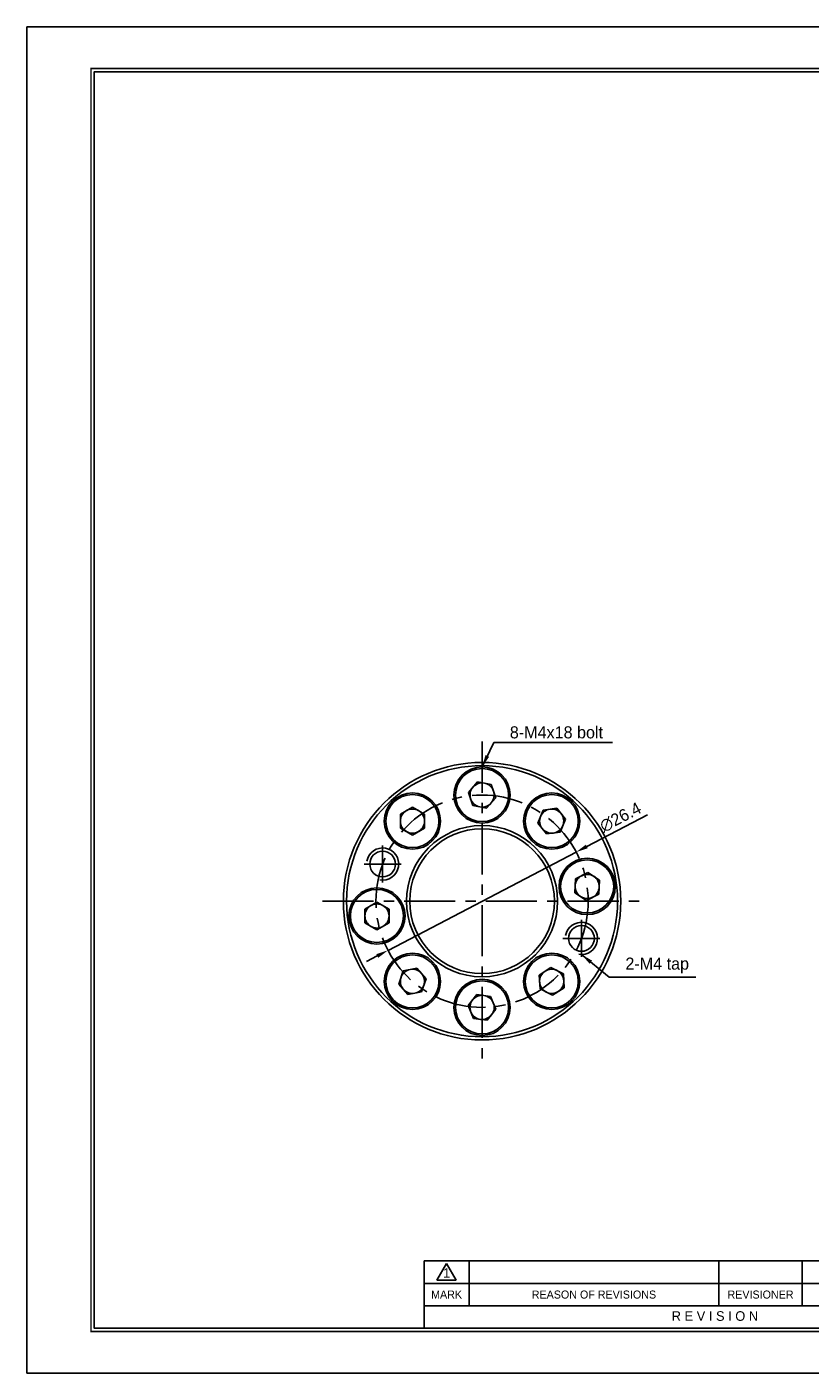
# Model space of a CAD drawing. Header units: millimetres. Extents: x 0 to 237, y 0 to 167.
# Tile 1 of 7: x 0 to 97, y 0 to 167. Entities that reach past the tile are written whole.
import ezdxf
from ezdxf.enums import TextEntityAlignment as Align

# ---------------------------------------------------------------- set-up
doc = ezdxf.new("R2010")
doc.units = ezdxf.units.MM
doc.linetypes.add('CENTER', pattern=[50.8, 31.75, -6.35, 6.35, -6.35])
doc.layers.get('DEFPOINTS').update_dxf_attribs({"linetype": 'CONTINUOUS'})
for name, color, linetype in [('center', 1, 'CENTER'), ('L1', 7, 'CONTINUOUS'), ('OUTLINE', 7, 'CONTINUOUS'), ('thread', 5, 'CONTINUOUS')]:
    doc.layers.add(name, color=color, linetype=linetype)
doc.dimstyles.get("Standard").update_dxf_attribs({"dimtxt": 1.5, "dimasz": 1.5, "dimexe": 0.4, "dimexo": 0, "dimgap": 0.5, "dimtad": 1, "dimdec": 3, "dimzin": 11, "dimdsep": 46, "dimtxsty": 'Standard', "dimcen": 0, "dimclrd": 5, "dimclre": 5, "dimclrt": 3, "dimadec": 0, "dimazin": 0, "dimtfac": 0.6, "dimtdec": 3, "dimtmove": 0, "dimatfit": 3, "dimfxl": 1.25, "dimtolj": 1, "dimtzin": 11, "dimarcsym": 0})

# ---------------------------------------------------------------- blocks, each defined once
blk = doc.blocks.new('표제란')
at = {"layer": 'L1', "color": 0}
for p, q in [((297, 210), (0, 210)), ((0, 210), (0, 0)), ((0, 0), (297, 0))]:
    blk.add_line(p, q, dxfattribs=at)
at = {"layer": 'L1'}
for p, q in [((160, 17.5), (62, 17.5)), ((62, 17.5), (62, 7)), ((64, 14.51), (65.5, 17.1)), ((65.5, 17.1), (67, 14.51)), ((69, 17.5), (69, 10.5)), ((108, 17.5), (108, 10.5)), ((121, 17.5), (121, 10.5)), ((147, 14), (62, 14)), ((64, 14.51), (67, 14.51)), ((147, 10.5), (62, 10.5))]:
    blk.add_line(p, q, dxfattribs=at)
at = {"layer": 'L1', "const_width": 0.25}
blk.add_lwpolyline([(290.5, 6.5), (290.5, 203.5), (10, 203.5), (10, 6.5)], close=True, dxfattribs=at)
at = {"layer": 'L1'}
blk.add_lwpolyline([(290, 7), (290, 203), (10.5, 203), (10.5, 7)], close=True, dxfattribs=at)
for s, height, p in [('1', 1.5, (65.5, 15.61)), ('MARK', 1.25, (65.5, 12.25)), ('REASON OF REVISIONS', 1.25, (88.5, 12.25)), ('REVISIONER', 1.25, (114.5, 12.25)), ('R E V I S I O N', 1.5, (107.38, 8.9))]:
    blk.add_text(s, height=height, dxfattribs=at).set_placement(p, align=Align.MIDDLE_CENTER)
for tag, p in [('필렛', (179.25, 10.9)), ('모따기', (179.25, 8.3))]:
    blk.add_attdef(tag, text='', height=1.15, dxfattribs=at).set_placement(p, align=Align.MIDDLE_LEFT)
at = {"layer": 'OUTLINE', "ltscale": 0.5}
for tag, p, height in [('TITLE', (237.17, 24.41), 2.5), ('도번', (251.18, 15.64), 2.5), ('SCALE', (253.78, 9.55), 1.2), ('DATE', (277.02, 9.51), 1.2)]:
    blk.add_attdef(tag, p, '', height=height, dxfattribs=at)
blk = doc.blocks.new('*D8')
at = {"layer": 'DEFPOINTS', "color": 0}
for p in [(68.31, 64.77), (44.91, 52.55)]:
    blk.add_point(p, dxfattribs=at)
at = {"layer": 'OUTLINE', "color": 5, "lineweight": -2}
for p, q in [((77.17, 69.4), (69.64, 65.46)), ((44.91, 52.55), (68.31, 64.77)), ((43.58, 51.85), (42.25, 51.16))]:
    blk.add_line(p, q, dxfattribs=at)
at = {"layer": 'OUTLINE', "color": 5}
for points in [[(69.52, 65.69), (69.75, 65.24), (68.31, 64.77)], [(43.46, 52.08), (43.69, 51.63), (44.91, 52.55)]]:
    blk.add_solid(points, dxfattribs=at)
at = {"layer": 'OUTLINE', "color": 3, "insert": (73.83, 69.09), "char_height": 1.5, "attachment_point": 5, "rotation": 27.5767}
blk.add_mtext('\\A1;∅26.4', dxfattribs=at)

msp = doc.modelspace()

# ---------------------------------------------------------------- linework, layer by layer
at = {"layer": 'center', "ltscale": 0.2}
for p, q in [((56.6074, 78.4966), (56.6074, 38.822)), ((36.7701, 58.6593), (76.4447, 58.6593))]:
    msp.add_line(p, q, dxfattribs=at)
at = {"layer": 'center'}
for p, q in [((44.2434, 65.582), (44.2434, 60.982)), ((41.9434, 63.282), (46.5434, 63.282)), ((68.9715, 56.3365), (68.9715, 51.7365)), ((66.6715, 54.0365), (71.2715, 54.0365))]:
    msp.add_line(p, q, dxfattribs=at)
at = {"layer": 'center', "ltscale": 0.2}
msp.add_circle((56.6074, 58.6593), 13.2, dxfattribs=at)
at = {"layer": 'OUTLINE'}
for p, q in [((54.9072, 72.1898), (56.0435, 73.497)), ((55.4711, 70.5521), (54.9072, 72.1898)), ((56.0435, 73.497), (57.7438, 73.1665)), ((57.7438, 73.1665), (58.3077, 71.5288)), ((46.4474, 69.4875), (47.9474, 70.3535)), ((47.9474, 70.3535), (49.4474, 69.4875)), ((57.1713, 70.2216), (55.4711, 70.5521)), ((58.3077, 71.5288), (57.1713, 70.2216)), ((46.4474, 67.7554), (46.4474, 69.4875)), ((49.4474, 69.4875), (49.4474, 67.7554)), ((63.5522, 68.3804), (64.201, 69.9863)), ((64.201, 69.9863), (65.9162, 70.2274)), ((65.9162, 70.2274), (66.9826, 68.8625)), ((66.9826, 68.8625), (66.3338, 67.2566)), ((47.9474, 66.8894), (46.4474, 67.7554)), ((49.4474, 67.7554), (47.9474, 66.8894)), ((64.6186, 67.0155), (63.5522, 68.3804)), ((66.3338, 67.2566), (64.6186, 67.0155)), ((68.2263, 61.4397), (69.7696, 62.226)), ((69.7696, 62.226), (71.2222, 61.2827)), ((68.1357, 59.71), (68.2263, 61.4397)), ((71.2222, 61.2827), (71.1316, 59.553)), ((69.5883, 58.7667), (68.1357, 59.71)), ((71.1316, 59.553), (69.5883, 58.7667)), ((42.0359, 57.6882), (43.5359, 58.5542)), ((42.0359, 55.9562), (42.0359, 57.6882)), ((43.5359, 58.5542), (45.0359, 57.6882)), ((45.0359, 57.6882), (45.0359, 55.9562)), ((43.5359, 55.0901), (42.0359, 55.9562)), ((45.0359, 55.9562), (43.5359, 55.0901)), ((46.8111, 50.0043), (48.5113, 50.3348)), ((48.5113, 50.3348), (49.6477, 49.0276)), ((63.7241, 49.4834), (65.1768, 50.4268)), ((65.1768, 50.4268), (66.72, 49.6404)), ((46.2472, 48.3666), (46.8111, 50.0043)), ((49.6477, 49.0276), (49.0838, 47.3899)), ((63.8148, 47.7538), (63.7241, 49.4834)), ((66.72, 49.6404), (66.8107, 47.9108)), ((47.3835, 47.0594), (46.2472, 48.3666)), ((49.0838, 47.3899), (47.3835, 47.0594)), ((54.8922, 45.7003), (55.9586, 47.0652)), ((55.9586, 47.0652), (57.6738, 46.8241)), ((65.3581, 46.9674), (63.8148, 47.7538)), ((66.8107, 47.9108), (65.3581, 46.9674)), ((55.5411, 44.0944), (54.8922, 45.7003)), ((58.3226, 45.2182), (57.2563, 43.8533)), ((57.6738, 46.8241), (58.3226, 45.2182)), ((57.2563, 43.8533), (55.5411, 44.0944))]:
    msp.add_line(p, q, dxfattribs=at)
for centre, radius in [((56.6074, 58.6593), 17.2498), ((56.6074, 58.6593), 16.8498), ((56.6074, 71.8593), 3.5), ((56.6074, 71.8593), 3.3), ((47.9474, 68.6214), 3.5), ((65.2674, 68.6214), 3.5), ((47.9474, 68.6214), 3.3), ((65.2674, 68.6214), 3.3), ((56.6074, 58.6593), 9.3999), ((56.6074, 58.6593), 8.9999), ((44.2434, 63.282), 1.6), ((69.679, 60.4964), 3.5), ((69.679, 60.4964), 3.3), ((43.5359, 56.8222), 3.5), ((43.5359, 56.8222), 3.3), ((68.9715, 54.0365), 1.6), ((47.9474, 48.6971), 3.5), ((47.9474, 48.6971), 3.3), ((65.2674, 48.6971), 3.5), ((65.2674, 48.6971), 3.3), ((56.6074, 45.4593), 3.5), ((56.6074, 45.4593), 3.3)]:
    msp.add_circle(centre, radius, dxfattribs=at)
for centre, start, end in [((56.6074, 71.8593), 139, 199), ((56.6074, 71.8593), 79, 139), ((56.6074, 71.8593), 19, 79), ((56.6074, 71.8593), 319, 19), ((56.6074, 71.8593), 199, 259), ((56.6074, 71.8593), 259, 319), ((47.9474, 68.6214), 120, 180), ((47.9474, 68.6214), 180, 240), ((47.9474, 68.6214), 60, 120), ((47.9474, 68.6214), 0, 60), ((47.9474, 68.6214), 300, 0), ((65.2674, 68.6214), 158, 218), ((65.2674, 68.6214), 98, 158), ((65.2674, 68.6214), 38, 98), ((65.2674, 68.6214), 338, 38), ((47.9474, 68.6214), 240, 300), ((65.2674, 68.6214), 218, 278), ((65.2674, 68.6214), 278, 338), ((69.679, 60.4964), 57, 117), ((69.679, 60.4964), 177, 237), ((69.679, 60.4964), 117, 177), ((69.679, 60.4964), 297, 357), ((69.679, 60.4964), 357, 57), ((69.679, 60.4964), 237, 297), ((43.5359, 56.8222), 120, 180), ((43.5359, 56.8222), 60, 120), ((43.5359, 56.8222), 0, 60), ((43.5359, 56.8222), 180, 240), ((43.5359, 56.8222), 240, 300), ((43.5359, 56.8222), 300, 0), ((47.9474, 48.6971), 161, 221), ((47.9474, 48.6971), 101, 161), ((47.9474, 48.6971), 41, 101), ((47.9474, 48.6971), 341, 41), ((65.2674, 48.6971), 123, 183), ((65.2674, 48.6971), 183, 243), ((65.2674, 48.6971), 63, 123), ((65.2674, 48.6971), 3, 63), ((65.2674, 48.6971), 303, 3), ((47.9474, 48.6971), 221, 281), ((47.9474, 48.6971), 281, 341), ((56.6074, 45.4593), 82, 142), ((56.6074, 45.4593), 22, 82), ((65.2674, 48.6971), 243, 303), ((56.6074, 45.4593), 142, 202), ((56.6074, 45.4593), 322, 22), ((56.6074, 45.4593), 202, 262), ((56.6074, 45.4593), 262, 322)]:
    msp.add_arc(centre, 1.5, start, end, dxfattribs=at)
at = {"layer": 'thread'}
for centre in [(44.2434, 63.282), (68.9715, 54.0365)]:
    msp.add_arc(centre, 2, 260, 170, dxfattribs=at)

# ---------------------------------------------------------------- block references
at = {"layer": 'OUTLINE', "xscale": 0.7968764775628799, "yscale": 0.7968764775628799, "zscale": 0.7968764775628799}
msp.add_blockref('표제란', (0, 0), dxfattribs=at)

# ---------------------------------------------------------------- texts
at = {"layer": 'L1', "color": 3, "char_height": 1.5, "attachment_point": 7}
for s, insert in [('\\A1;8-M4x18 bolt', (60.0597, 78.8811)), ('\\A1;2-M4 tap', (74.4337, 49.6981))]:
    msp.add_mtext(s, dxfattribs=dict(at, insert=insert))

# ---------------------------------------------------------------- dimensions: what is measured, and where the dimension line sits
at = {"layer": 'OUTLINE'}
dim = msp.add_diameter_dim_2p(p1=(44.9071, 52.5485), p2=(68.3078, 64.77), dimstyle='Standard', dxfattribs=at)
dim.commit()
dim.dimension.update_dxf_attribs({"geometry": '*D8', "text_midpoint": (74.4189, 67.9617), "dimtype": 163})

# ---------------------------------------------------------------- leaders
at = {"layer": 'L1', "annotation_type": 0, "has_hookline": 1, "hookline_direction": 0}
for points, text_width in [([(56.6074, 75.3593), (58.0597, 78.3811), (59.5597, 78.3811)], 12.761), ([(68.9715, 52.0365), (72.4337, 49.1981), (73.9337, 49.1981)], 8.7563)]:
    msp.add_leader(points, dimstyle='Standard', dxfattribs=dict(at, text_width=text_width))

doc.saveas('drawing.dxf')
